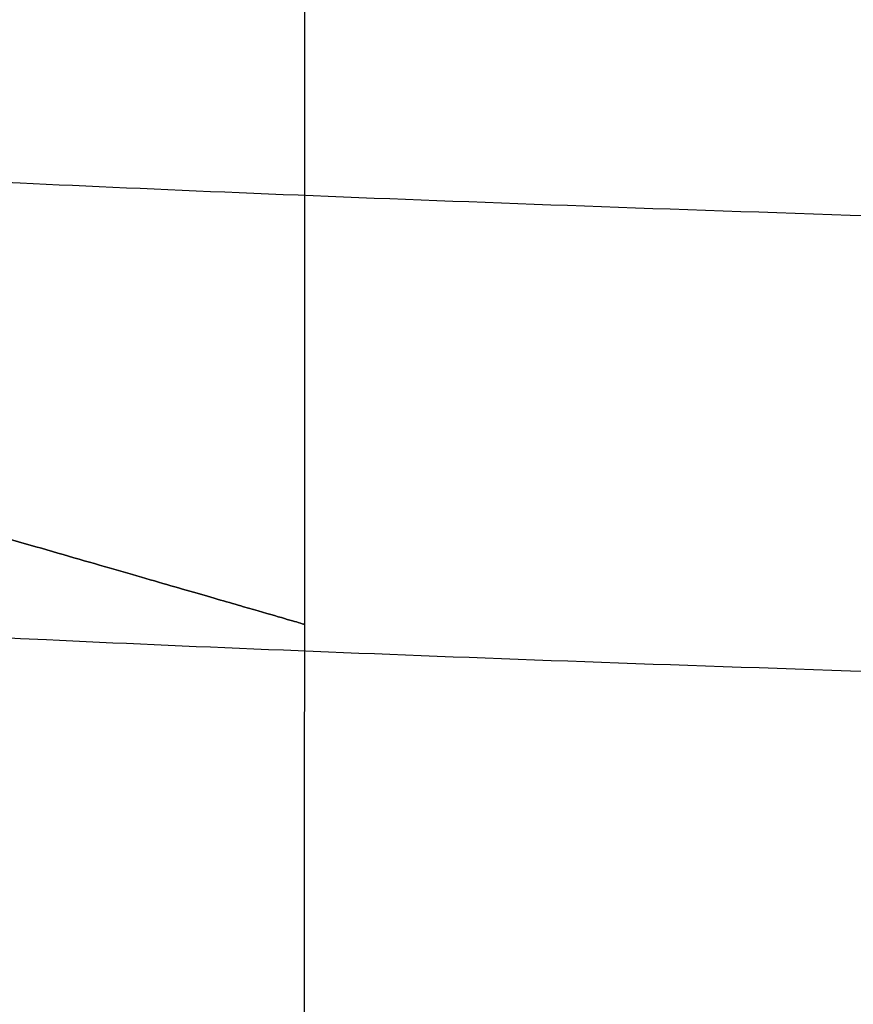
# Model space of a CAD drawing. Header units: millimetres. Extents: x -761 to -147, y -807 to -217.
# Tile 133 of 256: x -687.187 to -686.371, y -672.351 to -671.388. Entities that reach past the tile are written whole.
import ezdxf

# ---------------------------------------------------------------- set-up
doc = ezdxf.new("R2010")
doc.units = ezdxf.units.MM
doc.layers.add('Calque 16', color=7, linetype='Continuous', true_color=0x343231)
doc.layers.add('Calque 17', color=7, linetype='Continuous', true_color=0x343231)

msp = doc.modelspace()

# ---------------------------------------------------------------- linework, layer by layer
at = {"layer": 'Calque 16'}
for points in [[(-686.90851, -670.42324, -106.90672), (-686.90852, -670.94208, -106.90672), (-686.90854, -671.46077, -106.90672), (-686.90842, -671.97931, -106.90672)], [(-686.90842, -671.97931, -106.90672), (-686.90896, -672.50014, -106.90672), (-686.90946, -673.01721, -106.90672), (-686.90618, -673.53052, -106.90672)]]:
    msp.add_open_spline(points, degree=3, dxfattribs=at)
for points in [[(-686.90842, -671.97931, -106.90672), (-686.90842, -671.97931, -105.29743), (-688.4545, -671.53271, -105.29743), (-690.00058, -671.0861, -105.29743), (-690.00058, -671.0861, -106.90672), (-690.00058, -671.0861, -108.51601), (-688.4545, -671.53271, -108.51601), (-686.90842, -671.97931, -108.51601), (-686.90842, -671.97931, -106.90672)], [(-686.90873, -672.75774, -106.90672), (-686.90873, -672.75774, -105.29743), (-688.45472, -672.31081, -105.29743), (-690.00071, -671.86388, -105.29743), (-690.00071, -671.86388, -106.90672), (-690.00071, -671.86388, -108.51601), (-688.45472, -672.31081, -108.51601), (-686.90873, -672.75774, -108.51601), (-686.90873, -672.75774, -106.90672)]]:
    msp.add_rational_spline(points, [1, 0.707106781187, 1, 0.707106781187, 1, 0.707106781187, 1, 0.707106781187, 1], degree=2, knots=[0, 0, 0, 2.527869, 2.527869, 5.055738, 5.055738, 7.583607, 7.583607, 10.111476, 10.111476, 10.111476], dxfattribs=at)
at = {"layer": 'Calque 17'}
for points, weights in [([(-639.52341, -671.88834, -1.07809), (-687.94966, -671.88279, -2.57038), (-687.94972, -671.47435, -49.98229)], [1, 0.718148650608, 1]), ([(-639.51999, -672.33137, -1.08166), (-687.94952, -672.3311, -2.57093), (-687.94963, -671.91979, -49.98593)], [1, 0.718125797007, 1])]:
    msp.add_rational_spline(points, weights, degree=2, dxfattribs=at)

doc.saveas('drawing.dxf')
